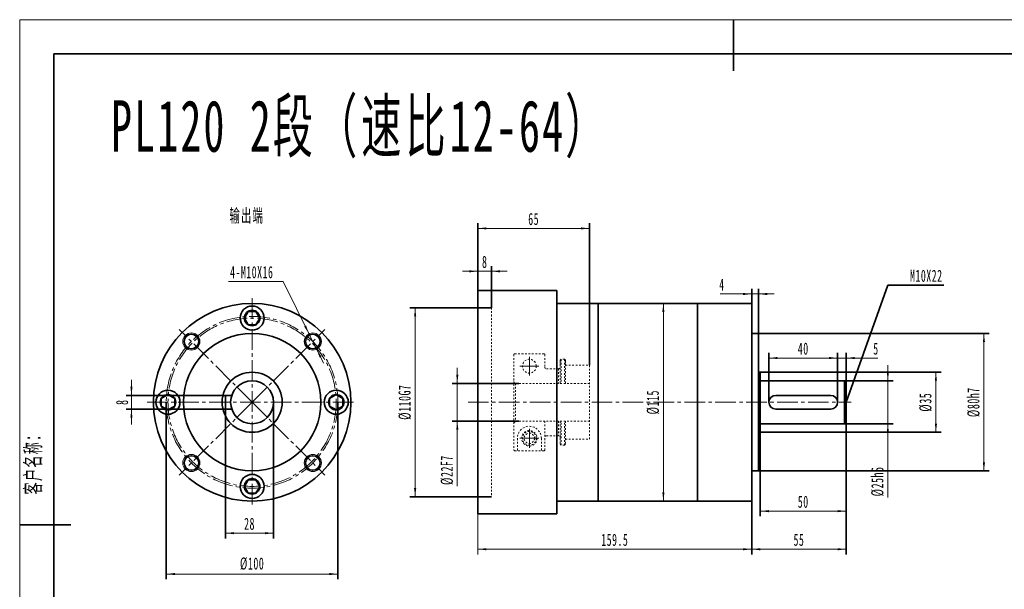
# Model space of a CAD drawing. Header units: millimetres. Extents: x 446 to 1937, y -1474 to 788.
# Tile 7 of 12: x 1050 to 1624, y -592 to -261. Entities that reach past the tile are written whole.
import ezdxf

# ---------------------------------------------------------------- set-up
doc = ezdxf.new("R2010")
doc.units = ezdxf.units.MM
doc.linetypes.add('点画线', pattern=[18, 12, -2, 2, -2])
doc.linetypes.add('虚线', pattern=[2, 1, -1])
doc.layers.get('0').update_dxf_attribs({"lineweight": 35})
for name, color, linetype, lineweight in [('EB0', 7, 'Continuous', 35), ('中心线层', 1, '点画线', 18), ('尺寸线层', 3, 'Continuous', 18), ('细实线层', 7, 'Continuous', 18), ('虚线层', 6, '虚线', 18)]:
    doc.layers.add(name, color=color, linetype=linetype, lineweight=lineweight)
doc.styles.add('标准', font='txt', dxfattribs={"width": 0.6})
doc.dimstyles.new('标准', dxfattribs={"dimtxt": 7.029277, "dimasz": 5, "dimexe": 3, "dimexo": 0, "dimgap": 1.928433, "dimtad": 1, "dimdec": 1, "dimdsep": 46, "dimtxsty": '标准', "dimblk": '_CAXARROW', "dimcen": 0, "dimdle": 9, "dimazin": 2, "dimtfac": 0.707107, "dimtdec": 3, "dimtmove": 0, "dimatfit": 3, "dimldrblk": 'NONE', "dimfxl": 0, "dimfrac": 2, "dimtolj": 1, "dimlwd": 18, "dimarcsym": 0})

# ---------------------------------------------------------------- blocks, each defined once
blk = doc.blocks.new('*X32')
at = {"layer": 'EB0', "color": 0, "linetype": 'Continuous', "lineweight": 18}
for p, q in [((-415.8, 294.03), (415.8, 294.03)), ((-415.8, -294.03), (-415.8, 294.03))]:
    blk.add_line(p, q, dxfattribs=at)
at = {"layer": 'EB0', "color": 0, "linetype": 'Continuous', "lineweight": 35}
for p, q in [((0, 294.03), (0, 264.33)), ((396, 274.23), (-396, 274.23)), ((-396, 274.23), (-396, -274.23)), ((-415.8, 0), (-386.1, 0))]:
    blk.add_line(p, q, dxfattribs=at)
blk = doc.blocks.new('*X39')
at = {"layer": '尺寸线层', "linetype": 'Continuous', "lineweight": 18}
for points in [[(1115.28, -479.58), (1115.91, -474.58), (1114.66, -474.58)], [(1115.28, -487.58), (1115.91, -492.58), (1114.66, -492.58)]]:
    blk.add_hatch(color=0, dxfattribs=at).paths.add_polyline_path(points, flags=0)
at = {"layer": '尺寸线层', "color": 0, "linetype": 'Continuous', "lineweight": 18}
blk.add_line((1115.28, -470.58), (1115.28, -496.58), dxfattribs=at)
at = {"layer": '尺寸线层', "color": 0, "linetype": 'Continuous', "lineweight": 35}
for p, q in [((1170.06, -479.58), (1112.28, -479.58)), ((1170.06, -487.58), (1112.28, -487.58))]:
    blk.add_line(p, q, dxfattribs=at)
at = {"layer": '尺寸线层', "color": 0, "linetype": 'Continuous', "lineweight": 35, "insert": (1109.84, -483.58), "char_height": 7.029, "width": 14.0586, "attachment_point": 5, "rotation": 90, "line_spacing_factor": 1.15057, "style": '标准'}
blk.add_mtext('\\T1.1;8', dxfattribs=at)
blk = doc.blocks.new('_CAXARROW')
blk.add_hatch(color=0).paths.add_polyline_path([(0, 0), (-1, 0.125), (-1, -0.125)], flags=0)
blk = doc.blocks.new('_NONE')
blk = doc.blocks.new('*X40')
at = {"layer": '尺寸线层', "linetype": 'Continuous', "lineweight": 18}
for points in [[(1218.69, -443.75), (1217.03, -438.99), (1215.91, -439.54)], [(1223.14, -452.7), (1225.92, -456.9), (1224.8, -457.46)]]:
    blk.add_hatch(color=0, dxfattribs=at).paths.add_polyline_path(points, flags=0)
at = {"layer": '尺寸线层', "color": 0, "linetype": 'Continuous', "lineweight": 18}
for q in [(1171.76, -413.35), (1227.14, -460.76)]:
    blk.add_line((1203.6, -413.35), q, dxfattribs=at)
at = {"layer": '尺寸线层', "color": 0, "linetype": 'Continuous', "lineweight": 35, "insert": (1185.34, -407.9), "char_height": 7.0293, "width": 56.8145, "attachment_point": 5, "line_spacing_factor": 1.15057, "style": '标准'}
blk.add_mtext('\\T1.1;4-M10X16', dxfattribs=at)
blk = doc.blocks.new('*X41')
at = {"layer": '尺寸线层', "linetype": 'Continuous', "lineweight": 18}
for points in [[(1135.56, -583.59), (1140.56, -582.96), (1140.56, -584.21)], [(1235.56, -583.59), (1230.56, -582.96), (1230.56, -584.21)]]:
    blk.add_hatch(color=0, dxfattribs=at).paths.add_polyline_path(points, flags=0)
at = {"layer": '尺寸线层', "color": 0, "linetype": 'Continuous', "lineweight": 35}
for p, q in [((1135.56, -483.58), (1135.56, -586.59)), ((1235.56, -483.58), (1235.56, -586.59))]:
    blk.add_line(p, q, dxfattribs=at)
at = {"layer": '尺寸线层', "color": 0, "linetype": 'Continuous', "lineweight": 18}
blk.add_line((1135.56, -583.59), (1235.56, -583.59), dxfattribs=at)
at = {"layer": '尺寸线层', "color": 0, "linetype": 'Continuous', "lineweight": 35, "insert": (1185.56, -577.61), "char_height": 7.0293, "width": 27.579, "attachment_point": 5, "line_spacing_factor": 1.15057, "style": '标准'}
blk.add_mtext('\\T1.1;%%C100', dxfattribs=at)
blk = doc.blocks.new('*X42')
at = {"layer": '尺寸线层', "linetype": 'Continuous', "lineweight": 18}
for points in [[(1170.06, -559.81), (1175.06, -559.18), (1175.06, -560.43)], [(1198.06, -559.81), (1193.06, -559.18), (1193.06, -560.43)]]:
    blk.add_hatch(color=0, dxfattribs=at).paths.add_polyline_path(points, flags=0)
at = {"layer": '尺寸线层', "color": 0, "linetype": 'Continuous', "lineweight": 35}
for p, q in [((1198.06, -483.58), (1198.06, -562.81)), ((1170.06, -487.58), (1170.06, -562.81))]:
    blk.add_line(p, q, dxfattribs=at)
at = {"layer": '尺寸线层', "color": 0, "linetype": 'Continuous', "lineweight": 18}
blk.add_line((1170.06, -559.81), (1198.06, -559.81), dxfattribs=at)
at = {"layer": '尺寸线层', "color": 0, "linetype": 'Continuous', "lineweight": 35, "insert": (1184.06, -554.36), "char_height": 7.029, "width": 14.0586, "attachment_point": 5, "line_spacing_factor": 1.15057, "style": '标准'}
blk.add_mtext('\\T1.1;28', dxfattribs=at)
blk = doc.blocks.new('*X43')
at = {"layer": '尺寸线层', "linetype": 'Continuous', "lineweight": 18}
for points in [[(1476.52, -420.56), (1471.52, -421.19), (1471.52, -419.94)], [(1480.52, -420.56), (1485.52, -421.19), (1485.52, -419.94)]]:
    blk.add_hatch(color=0, dxfattribs=at).paths.add_polyline_path(points, flags=0)
at = {"layer": '尺寸线层', "color": 0, "linetype": 'Continuous', "lineweight": 35}
for p, q in [((1476.52, -443.58), (1476.52, -417.56)), ((1480.52, -443.58), (1480.52, -417.56))]:
    blk.add_line(p, q, dxfattribs=at)
at = {"layer": '尺寸线层', "color": 0, "linetype": 'Continuous', "lineweight": 18}
blk.add_line((1489.52, -420.56), (1458.09, -420.56), dxfattribs=at)
at = {"layer": '尺寸线层', "color": 0, "linetype": 'Continuous', "lineweight": 35, "insert": (1459.17, -415.12), "char_height": 7.029, "width": 14.0586, "attachment_point": 5, "line_spacing_factor": 1.15057, "style": '标准'}
blk.add_mtext('\\T1.1;4', dxfattribs=at)
blk = doc.blocks.new('*X44')
at = {"layer": '尺寸线层', "linetype": 'Continuous', "lineweight": 18}
for points in [[(1486.52, -457.85), (1491.52, -457.23), (1491.52, -458.48)], [(1526.52, -457.85), (1521.52, -457.23), (1521.52, -458.48)]]:
    blk.add_hatch(color=0, dxfattribs=at).paths.add_polyline_path(points, flags=0)
at = {"layer": '尺寸线层', "color": 0, "linetype": 'Continuous', "lineweight": 35}
for p, q in [((1486.52, -483.58), (1486.52, -454.85)), ((1526.52, -483.58), (1526.52, -454.85))]:
    blk.add_line(p, q, dxfattribs=at)
at = {"layer": '尺寸线层', "color": 0, "linetype": 'Continuous', "lineweight": 18}
blk.add_line((1486.52, -457.85), (1526.52, -457.85), dxfattribs=at)
at = {"layer": '尺寸线层', "color": 0, "linetype": 'Continuous', "lineweight": 35, "insert": (1506.52, -452.41), "char_height": 7.029, "width": 14.0586, "attachment_point": 5, "line_spacing_factor": 1.15057, "style": '标准'}
blk.add_mtext('\\T1.1;40', dxfattribs=at)
blk = doc.blocks.new('*X45')
at = {"layer": '尺寸线层', "linetype": 'Continuous', "lineweight": 18}
for points in [[(1526.52, -457.85), (1521.52, -457.23), (1521.52, -458.48)], [(1531.52, -457.85), (1536.52, -457.23), (1536.52, -458.48)]]:
    blk.add_hatch(color=0, dxfattribs=at).paths.add_polyline_path(points, flags=0)
at = {"layer": '尺寸线层', "color": 0, "linetype": 'Continuous', "lineweight": 18}
blk.add_line((1517.52, -457.85), (1549.89, -457.85), dxfattribs=at)
at = {"layer": '尺寸线层', "color": 0, "linetype": 'Continuous', "lineweight": 35}
for p, q in [((1526.52, -483.58), (1526.52, -454.85)), ((1531.52, -472.08), (1531.52, -454.85))]:
    blk.add_line(p, q, dxfattribs=at)
at = {"layer": '尺寸线层', "color": 0, "linetype": 'Continuous', "lineweight": 35, "insert": (1548.86, -452.41), "char_height": 7.029, "width": 14.0586, "attachment_point": 5, "line_spacing_factor": 1.15057, "style": '标准'}
blk.add_mtext('\\T1.1;5', dxfattribs=at)
blk = doc.blocks.new('*X46')
at = {"layer": '尺寸线层', "linetype": 'Continuous', "lineweight": 18}
for points in [[(1555.8, -471.08), (1556.42, -466.08), (1555.17, -466.08)], [(1555.8, -496.08), (1556.42, -501.08), (1555.17, -501.08)]]:
    blk.add_hatch(color=0, dxfattribs=at).paths.add_polyline_path(points, flags=0)
at = {"layer": '尺寸线层', "color": 0, "linetype": 'Continuous', "lineweight": 18}
blk.add_line((1555.8, -462.08), (1555.8, -539.09), dxfattribs=at)
at = {"layer": '尺寸线层', "color": 0, "linetype": 'Continuous', "lineweight": 35}
for p, q in [((1530.52, -471.08), (1558.8, -471.08)), ((1530.52, -496.08), (1558.8, -496.08))]:
    blk.add_line(p, q, dxfattribs=at)
at = {"layer": '尺寸线层', "color": 0, "linetype": 'Continuous', "lineweight": 35, "insert": (1549.82, -529.73), "char_height": 7.0293, "width": 34.8618, "attachment_point": 5, "rotation": 90, "line_spacing_factor": 1.15057, "style": '标准'}
blk.add_mtext('\\T1.1;%%C25h6', dxfattribs=at)
blk = doc.blocks.new('*X47')
at = {"layer": '尺寸线层', "linetype": 'Continuous', "lineweight": 18}
for points in [[(1481.52, -546.98), (1486.52, -546.36), (1486.52, -547.61)], [(1531.52, -546.98), (1526.52, -546.36), (1526.52, -547.61)]]:
    blk.add_hatch(color=0, dxfattribs=at).paths.add_polyline_path(points, flags=0)
at = {"layer": '尺寸线层', "color": 0, "linetype": 'Continuous', "lineweight": 35}
for p, q in [((1531.52, -495.08), (1531.52, -549.98)), ((1481.52, -501.08), (1481.52, -549.98))]:
    blk.add_line(p, q, dxfattribs=at)
at = {"layer": '尺寸线层', "color": 0, "linetype": 'Continuous', "lineweight": 18}
blk.add_line((1481.52, -546.98), (1531.52, -546.98), dxfattribs=at)
at = {"layer": '尺寸线层', "color": 0, "linetype": 'Continuous', "lineweight": 35, "insert": (1506.52, -541.54), "char_height": 7.029, "width": 14.0586, "attachment_point": 5, "line_spacing_factor": 1.15057, "style": '标准'}
blk.add_mtext('\\T1.1;50', dxfattribs=at)
blk = doc.blocks.new('*X48')
at = {"layer": '尺寸线层', "linetype": 'Continuous', "lineweight": 18}
for points in [[(1476.52, -569.15), (1481.52, -568.53), (1481.52, -569.78)], [(1531.52, -569.15), (1526.52, -568.53), (1526.52, -569.78)]]:
    blk.add_hatch(color=0, dxfattribs=at).paths.add_polyline_path(points, flags=0)
at = {"layer": '尺寸线层', "color": 0, "linetype": 'Continuous', "lineweight": 35}
for p, q in [((1531.52, -495.08), (1531.52, -572.15)), ((1476.52, -541.08), (1476.52, -572.15))]:
    blk.add_line(p, q, dxfattribs=at)
at = {"layer": '尺寸线层', "color": 0, "linetype": 'Continuous', "lineweight": 18}
blk.add_line((1476.52, -569.15), (1531.52, -569.15), dxfattribs=at)
at = {"layer": '尺寸线层', "color": 0, "linetype": 'Continuous', "lineweight": 35, "insert": (1504.02, -563.71), "char_height": 7.029, "width": 14.0586, "attachment_point": 5, "line_spacing_factor": 1.15057, "style": '标准'}
blk.add_mtext('\\T1.1;55', dxfattribs=at)
blk = doc.blocks.new('*X49')
at = {"layer": '尺寸线层', "linetype": 'Continuous', "lineweight": 18}
for points in [[(1611.75, -443.58), (1612.37, -448.58), (1611.12, -448.58)], [(1611.75, -523.58), (1612.37, -518.58), (1611.12, -518.58)]]:
    blk.add_hatch(color=0, dxfattribs=at).paths.add_polyline_path(points, flags=0)
at = {"layer": '尺寸线层', "color": 0, "linetype": 'Continuous', "lineweight": 35}
for p, q in [((1480.52, -443.58), (1614.75, -443.58)), ((1480.52, -523.58), (1614.75, -523.58))]:
    blk.add_line(p, q, dxfattribs=at)
at = {"layer": '尺寸线层', "color": 0, "linetype": 'Continuous', "lineweight": 18}
blk.add_line((1611.75, -443.58), (1611.75, -523.58), dxfattribs=at)
at = {"layer": '尺寸线层', "color": 0, "linetype": 'Continuous', "lineweight": 35, "insert": (1605.77, -483.58), "char_height": 7.0293, "width": 34.8097, "attachment_point": 5, "rotation": 90, "line_spacing_factor": 1.15057, "style": '标准'}
blk.add_mtext('\\T1.1;%%C80h7', dxfattribs=at)
blk = doc.blocks.new('*X50')
at = {"layer": '尺寸线层', "linetype": 'Continuous', "lineweight": 18}
for points in [[(1583.79, -466.08), (1584.41, -471.08), (1583.16, -471.08)], [(1583.79, -501.08), (1584.41, -496.08), (1583.16, -496.08)]]:
    blk.add_hatch(color=0, dxfattribs=at).paths.add_polyline_path(points, flags=0)
at = {"layer": '尺寸线层', "color": 0, "linetype": 'Continuous', "lineweight": 35}
for p, q in [((1481.52, -466.08), (1586.79, -466.08)), ((1481.52, -501.08), (1586.79, -501.08))]:
    blk.add_line(p, q, dxfattribs=at)
at = {"layer": '尺寸线层', "color": 0, "linetype": 'Continuous', "lineweight": 18}
blk.add_line((1583.79, -466.08), (1583.79, -501.08), dxfattribs=at)
at = {"layer": '尺寸线层', "color": 0, "linetype": 'Continuous', "lineweight": 35, "insert": (1577.81, -483.58), "char_height": 7.0293, "width": 20.0877, "attachment_point": 5, "rotation": 90, "line_spacing_factor": 1.15057, "style": '标准'}
blk.add_mtext('\\T1.1;%%C35', dxfattribs=at)
blk = doc.blocks.new('*X51')
at = {"layer": '尺寸线层', "color": 0, "linetype": 'Continuous', "lineweight": 35}
for p, q in [((1531.52, -483.58), (1555.8, -415.45)), ((1555.8, -415.45), (1588.43, -415.45))]:
    blk.add_line(p, q, dxfattribs=at)
at = {"layer": '尺寸线层', "color": 0, "linetype": 'Continuous', "lineweight": 35, "insert": (1578.19, -410), "char_height": 7.0293, "width": 42.353, "attachment_point": 5, "line_spacing_factor": 1.15057, "style": '标准'}
blk.add_mtext('\\T1.1;M10X22', dxfattribs=at)
blk = doc.blocks.new('*X52')
at = {"layer": '尺寸线层', "linetype": 'Continuous', "lineweight": 18}
for points in [[(1317.02, -407.37), (1312.02, -407.99), (1312.02, -406.74)], [(1325.02, -407.37), (1330.02, -407.99), (1330.02, -406.74)]]:
    blk.add_hatch(color=0, dxfattribs=at).paths.add_polyline_path(points, flags=0)
at = {"layer": '尺寸线层', "color": 0, "linetype": 'Continuous', "lineweight": 35}
for p, q in [((1317.02, -428.58), (1317.02, -404.37)), ((1325.02, -428.58), (1325.02, -404.37))]:
    blk.add_line(p, q, dxfattribs=at)
at = {"layer": '尺寸线层', "color": 0, "linetype": 'Continuous', "lineweight": 18}
blk.add_line((1334.02, -407.37), (1308.02, -407.37), dxfattribs=at)
at = {"layer": '尺寸线层', "color": 0, "linetype": 'Continuous', "lineweight": 35, "insert": (1321.02, -401.92), "char_height": 7.029, "width": 14.0586, "attachment_point": 5, "line_spacing_factor": 1.15057, "style": '标准'}
blk.add_mtext('\\T1.1;8', dxfattribs=at)
blk = doc.blocks.new('*X53')
at = {"layer": '尺寸线层', "linetype": 'Continuous', "lineweight": 18}
for points in [[(1280.5, -428.58), (1281.13, -433.58), (1279.88, -433.58)], [(1280.5, -538.58), (1281.13, -533.58), (1279.88, -533.58)]]:
    blk.add_hatch(color=0, dxfattribs=at).paths.add_polyline_path(points, flags=0)
at = {"layer": '尺寸线层', "color": 0, "linetype": 'Continuous', "lineweight": 35}
for p, q in [((1325.02, -428.58), (1277.5, -428.58)), ((1325.02, -538.58), (1277.5, -538.58))]:
    blk.add_line(p, q, dxfattribs=at)
at = {"layer": '尺寸线层', "color": 0, "linetype": 'Continuous', "lineweight": 18}
blk.add_line((1280.5, -428.58), (1280.5, -538.58), dxfattribs=at)
at = {"layer": '尺寸线层', "color": 0, "linetype": 'Continuous', "lineweight": 35, "insert": (1274.53, -483.58), "char_height": 7.0293, "width": 42.1447, "attachment_point": 5, "rotation": 90, "line_spacing_factor": 1.15057, "style": '标准'}
blk.add_mtext('\\T1.1;%%C110G7', dxfattribs=at)
blk = doc.blocks.new('*X54')
at = {"layer": '尺寸线层', "linetype": 'Continuous', "lineweight": 18}
for points in [[(1317.02, -382.39), (1322.02, -381.77), (1322.02, -383.02)], [(1382.02, -382.39), (1377.02, -381.77), (1377.02, -383.02)]]:
    blk.add_hatch(color=0, dxfattribs=at).paths.add_polyline_path(points, flags=0)
at = {"layer": '尺寸线层', "color": 0, "linetype": 'Continuous', "lineweight": 35}
for p, q in [((1317.02, -418.58), (1317.02, -379.39)), ((1382.02, -462.08), (1382.02, -379.39))]:
    blk.add_line(p, q, dxfattribs=at)
at = {"layer": '尺寸线层', "color": 0, "linetype": 'Continuous', "lineweight": 18}
blk.add_line((1317.02, -382.39), (1382.02, -382.39), dxfattribs=at)
at = {"layer": '尺寸线层', "color": 0, "linetype": 'Continuous', "lineweight": 35, "insert": (1349.52, -376.95), "char_height": 7.029, "width": 14.0586, "attachment_point": 5, "line_spacing_factor": 1.15057, "style": '标准'}
blk.add_mtext('\\T1.1;65', dxfattribs=at)
blk = doc.blocks.new('*X57')
at = {"layer": '尺寸线层', "linetype": 'Continuous', "lineweight": 18}
for points in [[(1317.02, -569.15), (1322.02, -568.53), (1322.02, -569.78)], [(1476.52, -569.15), (1471.52, -568.53), (1471.52, -569.78)]]:
    blk.add_hatch(color=0, dxfattribs=at).paths.add_polyline_path(points, flags=0)
at = {"layer": '尺寸线层', "color": 0, "linetype": 'Continuous'}
for p, q in [((1476.52, -541.08), (1476.52, -572.15)), ((1317.02, -548.58), (1317.02, -572.15))]:
    blk.add_line(p, q, dxfattribs=at)
at = {"layer": '尺寸线层', "color": 0, "linetype": 'Continuous', "lineweight": 18}
blk.add_line((1317.02, -569.15), (1476.52, -569.15), dxfattribs=at)
at = {"layer": '尺寸线层', "color": 0, "insert": (1396.77, -563.71), "char_height": 7.0293, "width": 33.6636, "attachment_point": 5, "line_spacing_factor": 1.15057, "style": '标准'}
blk.add_mtext('\\T1.1;159.5', dxfattribs=at)
blk = doc.blocks.new('*X58')
at = {"layer": '尺寸线层', "linetype": 'Continuous', "lineweight": 18}
for points in [[(1425.07, -426.08), (1425.69, -431.08), (1424.44, -431.08)], [(1425.07, -541.08), (1425.69, -536.08), (1424.44, -536.08)]]:
    blk.add_hatch(color=0, dxfattribs=at).paths.add_polyline_path(points, flags=0)
at = {"layer": '尺寸线层', "color": 0, "linetype": 'Continuous', "lineweight": 35}
for p, q in [((1411.02, -426.08), (1428.07, -426.08)), ((1476.52, -541.08), (1422.07, -541.08))]:
    blk.add_line(p, q, dxfattribs=at)
at = {"layer": '尺寸线层', "color": 0, "linetype": 'Continuous', "lineweight": 18}
blk.add_line((1425.07, -426.08), (1425.07, -541.08), dxfattribs=at)
at = {"layer": '尺寸线层', "color": 0, "linetype": 'Continuous', "lineweight": 35, "insert": (1419.09, -483.58), "char_height": 7.0293, "width": 27.4227, "attachment_point": 5, "rotation": 90, "line_spacing_factor": 1.15057, "style": '标准'}
blk.add_mtext('\\T1.1;%%C115', dxfattribs=at)
blk = doc.blocks.new('*X59')
at = {"layer": '尺寸线层', "linetype": 'Continuous', "lineweight": 18}
for points in [[(1305.06, -472.58), (1305.68, -467.58), (1304.43, -467.58)], [(1305.06, -494.58), (1305.68, -499.58), (1304.43, -499.58)]]:
    blk.add_hatch(color=0, dxfattribs=at).paths.add_polyline_path(points, flags=0)
at = {"layer": '尺寸线层', "color": 0, "linetype": 'Continuous', "lineweight": 18}
blk.add_line((1305.06, -463.58), (1305.06, -532.44), dxfattribs=at)
at = {"layer": '尺寸线层', "color": 0, "linetype": 'Continuous', "lineweight": 35}
for p, q in [((1340.82, -472.58), (1302.06, -472.58)), ((1340.82, -494.58), (1302.06, -494.58))]:
    blk.add_line(p, q, dxfattribs=at)
at = {"layer": '尺寸线层', "color": 0, "linetype": 'Continuous', "lineweight": 35, "insert": (1299.08, -523.09), "char_height": 7.0293, "width": 34.8097, "attachment_point": 5, "rotation": 90, "line_spacing_factor": 1.15057, "style": '标准'}
blk.add_mtext('\\T1.1;%%C22F7', dxfattribs=at)

msp = doc.modelspace()

# ---------------------------------------------------------------- linework, layer by layer
at = {"layer": 'EB0', "linetype": 'Continuous', "lineweight": 35}
for p, q in [((1317.02, -418.58), (1317.02, -548.58)), ((1363.02, -418.58), (1317.02, -418.58)), ((1363.02, -418.58), (1363.02, -548.58)), ((1387.02, -426.08), (1363.02, -426.08)), ((1476.52, -426.08), (1386.52, -426.08)), ((1387.02, -426.08), (1387.02, -541.08)), ((1387.02, -426.08), (1387.02, -541.08)), ((1445.02, -426.08), (1445.02, -541.08)), ((1476.52, -426.08), (1476.52, -541.08)), ((1183.31, -430.68), (1181.06, -434.58)), ((1181.06, -434.58), (1183.31, -438.48)), ((1187.81, -430.68), (1183.31, -430.68)), ((1190.06, -434.58), (1187.81, -430.68)), ((1187.81, -438.48), (1190.06, -434.58)), ((1183.31, -438.48), (1187.81, -438.48)), ((1480.52, -443.58), (1476.52, -443.58)), ((1480.52, -443.58), (1480.52, -523.58)), ((1481.52, -466.08), (1480.52, -466.08)), ((1481.52, -466.08), (1481.52, -501.08)), ((1530.52, -471.08), (1481.52, -471.08)), ((1530.52, -471.08), (1531.52, -472.08)), ((1530.52, -471.08), (1530.52, -496.08)), ((1531.52, -472.08), (1531.52, -495.08)), ((1136.56, -479.08), (1132.66, -481.33)), ((1132.66, -481.33), (1132.66, -485.83)), ((1140.46, -481.33), (1136.56, -479.08)), ((1140.46, -485.83), (1140.46, -481.33)), ((1170.06, -479.58), (1170.06, -487.58)), ((1173.72, -479.58), (1170.06, -479.58)), ((1234.56, -479.08), (1230.66, -481.33)), ((1230.66, -481.33), (1230.66, -485.83)), ((1238.46, -481.33), (1234.56, -479.08)), ((1238.46, -485.83), (1238.46, -481.33)), ((1522.52, -479.58), (1490.52, -479.58)), ((1132.66, -485.83), (1136.56, -488.08)), ((1136.56, -488.08), (1140.46, -485.83)), ((1230.66, -485.83), (1234.56, -488.08)), ((1234.56, -488.08), (1238.46, -485.83)), ((1173.72, -487.58), (1170.06, -487.58)), ((1522.52, -487.58), (1490.52, -487.58)), ((1530.52, -496.08), (1481.52, -496.08)), ((1530.52, -496.08), (1531.52, -495.08)), ((1481.52, -501.08), (1480.52, -501.08)), ((1480.52, -523.58), (1476.52, -523.58)), ((1183.31, -528.68), (1181.06, -532.58)), ((1181.06, -532.58), (1183.31, -536.48)), ((1187.81, -528.68), (1183.31, -528.68)), ((1190.06, -532.58), (1187.81, -528.68)), ((1187.81, -536.48), (1190.06, -532.58)), ((1183.31, -536.48), (1187.81, -536.48)), ((1387.02, -541.08), (1363.02, -541.08)), ((1476.52, -541.08), (1387.02, -541.08)), ((1363.02, -548.58), (1317.02, -548.58))]:
    msp.add_line(p, q, dxfattribs=at)
for centre, radius in [((1185.56, -483.58), 57.5), ((1185.56, -434.58), 7), ((1185.56, -434.58), 4.5), ((1185.56, -483.58), 40), ((1150.2, -448.22), 4.25), ((1220.91, -448.22), 4.25), ((1185.56, -483.58), 17.5), ((1185.56, -483.58), 12.5), ((1136.56, -483.58), 7), ((1136.56, -483.58), 4.5), ((1234.56, -483.58), 7), ((1234.56, -483.58), 4.5), ((1150.2, -518.93), 4.25), ((1220.91, -518.93), 4.25), ((1185.56, -532.58), 7), ((1185.56, -532.58), 4.5)]:
    msp.add_circle(centre, radius, dxfattribs=at)
for centre, start, end in [((1490.52, -483.58), 90, 270), ((1522.52, -483.58), 270, 90)]:
    msp.add_arc(centre, 4, start, end, dxfattribs=at)
at = {"layer": '中心线层', "linetype": '点画线', "lineweight": 18}
for p, q in [((1185.56, -423.08), (1185.56, -544.08)), ((1185.56, -483.58), (1143.16, -441.18)), ((1185.56, -483.58), (1227.96, -441.18)), ((1347.02, -468.08), (1347.02, -457.08)), ((1352.52, -462.58), (1341.52, -462.58)), ((1124.51, -483.58), (1245.51, -483.58)), ((1185.56, -483.58), (1143.16, -525.98)), ((1185.56, -483.58), (1227.96, -525.98)), ((1311.32, -483.58), (1534.52, -483.58)), ((1352.52, -504.58), (1341.52, -504.58)), ((1347.02, -499.08), (1347.02, -510.08))]:
    msp.add_line(p, q, dxfattribs=at)
for radius in [50, 49]:
    msp.add_circle((1185.56, -483.58), radius, dxfattribs=at)
at = {"layer": '细实线层', "linetype": 'Continuous', "lineweight": 18}
for centre in [(1150.2, -448.22), (1220.91, -448.22), (1150.2, -518.93), (1220.91, -518.93)]:
    msp.add_circle(centre, 5, dxfattribs=at)
at = {"layer": '虚线层', "linetype": '虚线', "lineweight": 18}
for p, q in [((1317.02, -428.58), (1325.02, -428.58)), ((1325.02, -428.58), (1325.02, -538.58)), ((1338.02, -455.83), (1338.02, -471.58)), ((1355.52, -455.33), (1338.52, -455.33)), ((1356.02, -455.83), (1356.02, -463.08)), ((1365.02, -459.08), (1365.52, -458.58)), ((1367.52, -458.58), (1365.52, -458.58)), ((1365.52, -458.58), (1365.52, -472.58)), ((1367.52, -458.58), (1368.02, -459.08)), ((1367.52, -458.58), (1367.52, -472.58)), ((1364.02, -464.08), (1357.02, -464.08)), ((1364.02, -464.08), (1364.02, -472.58)), ((1365.02, -459.08), (1365.02, -463.08)), ((1365.02, -459.08), (1365.02, -463.08)), ((1365.02, -472.58), (1365.02, -459.08)), ((1368.02, -459.08), (1368.02, -462.08)), ((1368.02, -459.08), (1368.02, -462.08)), ((1368.02, -472.58), (1368.02, -459.08)), ((1368.02, -462.08), (1382.02, -462.08)), ((1382.02, -462.08), (1382.02, -505.08)), ((1338.02, -473.08), (1338.02, -511.33)), ((1339.02, -472.58), (1382.02, -472.58)), ((1339.02, -472.58), (1339.02, -494.58)), ((1339.02, -494.58), (1338.02, -495.58)), ((1339.02, -494.58), (1382.02, -494.58)), ((1356.02, -494.58), (1356.02, -511.33)), ((1364.02, -494.58), (1364.02, -503.08)), ((1365.02, -494.58), (1365.02, -508.08)), ((1365.52, -508.58), (1365.52, -494.58)), ((1367.52, -508.58), (1367.52, -494.58)), ((1368.02, -494.58), (1368.02, -508.08)), ((1340.02, -504.58), (1340.02, -511.83)), ((1354.02, -504.58), (1354.02, -511.83)), ((1364.02, -503.08), (1357.02, -503.08)), ((1365.52, -508.58), (1365.02, -508.08)), ((1367.52, -508.58), (1365.52, -508.58)), ((1367.52, -508.58), (1368.02, -508.08)), ((1368.02, -505.08), (1382.02, -505.08)), ((1355.52, -511.83), (1338.52, -511.83)), ((1317.02, -538.58), (1325.02, -538.58))]:
    msp.add_line(p, q, dxfattribs=at)
for centre, radius in [((1347.02, -462.58), 4.01), ((1347.02, -462.58), 4), ((1347.02, -504.58), 4.5), ((1347.02, -504.58), 4), ((1347.02, -504.58), 3)]:
    msp.add_circle(centre, radius, dxfattribs=at)
for centre, radius, start, end in [((1338.52, -455.83), 0.5, 90, 180), ((1355.52, -455.83), 0.5, 0, 90), ((1357.02, -463.08), 1, 180, 270), ((1364.02, -463.08), 1, 270, 360), ((1339.02, -471.58), 1, 180, 270), ((1347.02, -504.58), 7, 360, 180), ((1357.02, -504.08), 1, 90, 180), ((1364.02, -504.08), 1, 0, 90), ((1338.52, -511.33), 0.5, 180, 270), ((1355.52, -511.33), 0.5, 270, 0)]:
    msp.add_arc(centre, radius, start, end, dxfattribs=at)

# ---------------------------------------------------------------- block references
at = {"layer": 'EB0', "linetype": 'Continuous', "lineweight": 35}
msp.add_blockref('*X32', (1466, -554.93), dxfattribs=at)
at = {"layer": '尺寸线层', "linetype": 'Continuous', "lineweight": 35}
msp.add_blockref('*X51', (0, 0), dxfattribs=at)

# ---------------------------------------------------------------- texts
at = {"layer": '尺寸线层', "insert": (1103.33, -307.75), "char_height": 30, "width": 345.556, "attachment_point": 1, "line_spacing_factor": 1.15057, "style": '标准'}
msp.add_mtext('\\T1.1;PL120 2段（速比12-64）', dxfattribs=at)
at = {"layer": '尺寸线层', "linetype": 'Continuous', "lineweight": 18, "insert": (1172.39, -370.99), "char_height": 7.788, "width": 37.0864, "attachment_point": 1, "line_spacing_factor": 1.15057, "style": '标准'}
msp.add_mtext('\\T1.1;输出端', dxfattribs=at)
at = {"layer": '尺寸线层', "linetype": 'Continuous', "lineweight": 18, "insert": (1053.37, -537.25), "char_height": 9.0722, "width": 385.8541, "attachment_point": 1, "rotation": 90, "line_spacing_factor": 1.15057, "style": '标准'}
msp.add_mtext('\\T1.1;客户名称：', dxfattribs=at)

# ---------------------------------------------------------------- dimensions: what is measured, and where the dimension line sits
at = {"layer": '尺寸线层', "linetype": 'Continuous', "lineweight": 35}
for base, p1, p2, angle, picture, middle in [((1382.02, -382.39), (1317.02, -418.58), (1382.02, -462.08), 0, '*X54', (1349.52, -382.39)), ((1526.52, -457.85), (1486.52, -483.58), (1526.52, -483.58), 0, '*X44', (1506.52, -457.85)), ((1115.28, -487.58), (1170.06, -479.58), (1170.06, -487.58), 270, '*X39', (1115.28, -483.58)), ((1531.52, -569.15), (1476.52, -541.08), (1531.52, -495.08), 0, '*X48', (1504.02, -569.15)), ((1531.52, -546.98), (1481.52, -501.08), (1531.52, -495.08), 0, '*X47', (1506.52, -546.98))]:
    dim = msp.add_linear_dim(base=base, p1=p1, p2=p2, angle=angle, dimstyle='标准', override={"dimsah": 1, "dimtfill": 1, "dimtzin": 8}, dxfattribs=at)
    dim.commit()
    dim.dimension.update_dxf_attribs({"geometry": picture, "text_midpoint": middle})
for base, p1, p2, picture, middle in [((1317.02, -407.37), (1325.02, -428.58), (1317.02, -428.58), '*X52', (1321.02, -407.37)), ((1476.52, -420.56), (1480.52, -443.58), (1476.52, -443.58), '*X43', (1459.17, -420.56)), ((1531.52, -457.85), (1526.52, -483.58), (1531.52, -472.08), '*X45', (1548.86, -457.85)), ((1198.06, -559.81), (1170.06, -487.58), (1198.06, -483.58), '*X42', (1184.06, -559.81))]:
    dim = msp.add_linear_dim(base=base, p1=p1, p2=p2, dimstyle='标准', override={"dimsah": 1, "dimtfill": 1, "dimtzin": 8}, dxfattribs=at)
    dim.commit()
    dim.dimension.update_dxf_attribs({"geometry": picture, "text_midpoint": middle})
dim = msp.add_diameter_dim_2p(p1=(1223.14, -452.7), p2=(1218.69, -443.75), text='4-M10X16', dimstyle='标准', override={"dimtih": 1, "dimtoh": 1, "dimpost": '%%C<>', "dimsah": 1, "dimtmove": 2, "dimtfill": 1}, dxfattribs=at)
dim.commit()
dim.dimension.update_dxf_attribs({"geometry": '*X40', "text_midpoint": (1203.6, -413.35), "dimtype": 163})
for base, p1, p2, angle, text, override, picture, middle in [((1280.5, -538.58), (1325.02, -428.58), (1325.02, -538.58), 270, '%%C110G7', {"dimsah": 1, "dimtfill": 1}, '*X53', (1280.5, -483.58)), ((1425.07, -541.08), (1411.02, -426.08), (1476.52, -541.08), 270, '%%C115', {"dimsah": 1, "dimtfill": 1}, '*X58', (1425.07, -483.58)), ((1611.75, -523.58), (1480.52, -443.58), (1480.52, -523.58), 270, '%%C80h7', {"dimsah": 1, "dimtfill": 1}, '*X49', (1611.75, -483.58)), ((1305.06, -494.58), (1340.82, -472.58), (1340.82, -494.58), 270, '%%C22F7', {"dimsah": 1, "dimtfac": 1, "dimtfill": 1}, '*X59', (1305.06, -523.09)), ((1555.8, -496.08), (1530.52, -471.08), (1530.52, -496.08), 270, '%%C25h6', {"dimsah": 1, "dimtfill": 1}, '*X46', (1555.8, -529.73)), ((1583.79, -501.08), (1481.52, -466.08), (1481.52, -501.08), 270, '%%C35', {"dimsah": 1, "dimtfill": 1}, '*X50', (1583.79, -483.58)), ((1235.56, -583.59), (1135.56, -483.58), (1235.56, -483.58), 0, '%%C100', {"dimsah": 1, "dimtfill": 1}, '*X41', (1185.56, -583.59))]:
    dim = msp.add_linear_dim(base=base, p1=p1, p2=p2, angle=angle, text=text, dimstyle='标准', override=override, dxfattribs=at)
    dim.commit()
    dim.dimension.update_dxf_attribs({"geometry": picture, "text_midpoint": middle})
at = {"layer": '尺寸线层'}
dim = msp.add_linear_dim(base=(1476.52, -569.15), p1=(1317.02, -548.58), p2=(1476.52, -541.08), angle=0, dimstyle='标准', override={"dimsah": 1, "dimtfill": 1, "dimtzin": 8}, dxfattribs=at)
dim.commit()
dim.dimension.update_dxf_attribs({"geometry": '*X57', "text_midpoint": (1396.77, -569.15)})

doc.saveas('drawing.dxf')
